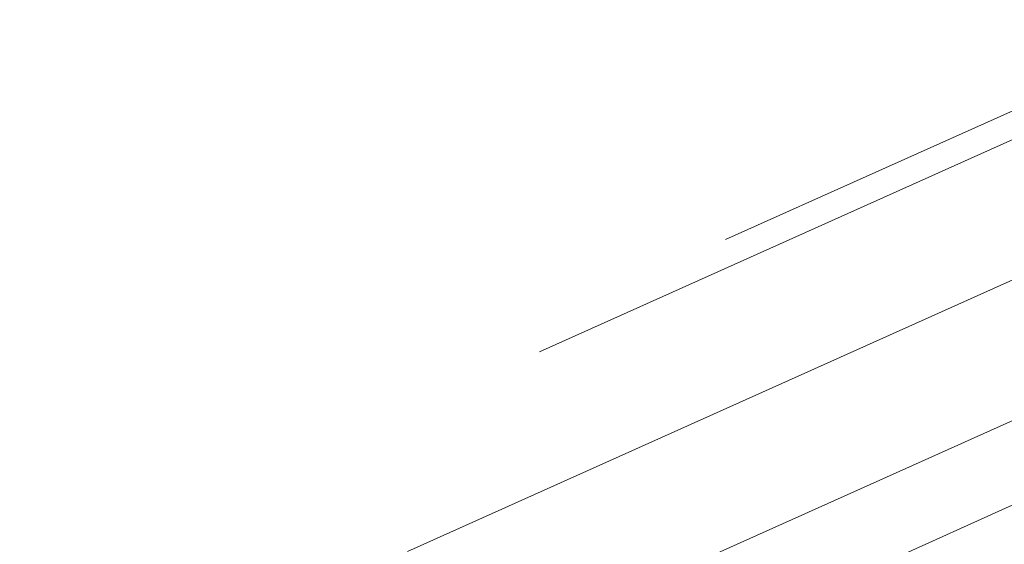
# Model space of a CAD drawing. Extents: x 1620708 to 2082925, y 607056 to 634194.
# Tile 234 of 256: x 1620943.0862 to 1620943.2597, y 607379.3402 to 607379.4327. Entities that reach past the tile are written whole.
import ezdxf

# ---------------------------------------------------------------- set-up
doc = ezdxf.new("R2010")
doc.units = 0
doc.header["$MEASUREMENT"] = 0
for name, pattern in [('bexisting', [0.125, 0.0625, -0.0625]), ('DGN Style 1', [0.16325034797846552, 0.0002716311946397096, -0.1629787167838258]), ('HIDDEN2', [0.1875, 0.125, -0.0625])]:
    doc.linetypes.add(name, pattern=pattern)
for name, color, linetype, lineweight in [('BR_X_Sub_Object', 6, 'bexisting', 13), ('DT_X_Contour_Major', 1, 'HIDDEN2', 9), ('RD_X_Wall', 120, 'DGN Style 1', 0)]:
    doc.layers.add(name, color=color, linetype=linetype, lineweight=lineweight)
doc.layers.add('DT_X_Contour_Minor', color=1, linetype='HIDDEN2', lineweight=9, transparency=0.5)

msp = doc.modelspace()

# ---------------------------------------------------------------- linework, layer by layer
at = {"layer": 'BR_X_Sub_Object'}
msp.add_line((1620991.962140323, 607401.3098579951), (1620913.926995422, 607366.1182845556), dxfattribs=at)
at = {"layer": 'DT_X_Contour_Major', "elevation": 1055, "flags": 128}
msp.add_lwpolyline([(1620858.917423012, 607340.8138794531), (1620860.117757, 607341.444533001), (1620864.61961, 607343.807282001), (1620866.099409, 607344.583963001), (1620867.162418, 607345.141944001), (1620867.808634, 607345.481225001), (1620868.03806, 607345.601806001), (1620868.09414, 607345.631756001), (1620868.350543, 607345.7875380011), (1620869.077689, 607346.2324220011), (1620870.27558, 607346.966408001), (1620871.944215, 607347.989496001), (1620877.021569, 607351.1032010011), (1620878.832961, 607352.202623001), (1620880.459122, 607353.1656120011), (1620881.900052, 607353.9921680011), (1620883.155751, 607354.6822910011), (1620886.257308, 607356.340707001), (1620887.295029, 607356.897361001), (1620888.082025, 607357.3235130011), (1620888.618296, 607357.619161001), (1620888.903841, 607357.784306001), (1620889.330994, 607358.0506880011), (1620889.601961, 607358.2407770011), (1620890.094497, 607358.611256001), (1620890.808601, 607359.1621260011), (1620891.744273, 607359.893387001), (1620894.534824, 607362.0839380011), (1620895.605733, 607362.946411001), (1620896.725545, 607363.8909170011), (1620897.894261, 607364.917457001), (1620899.111881, 607366.0260300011), (1620902.424073, 607369.091603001), (1620903.569917, 607370.1010060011), (1620904.523304, 607370.8300380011), (1620905.284235, 607371.278697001), (1620905.85271, 607371.4469840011), (1620907.112034, 607371.521920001), (1620907.598378, 607371.6110600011), (1620908.112917, 607371.822279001), (1620908.655651, 607372.155575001), (1620909.22658, 607372.610950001), (1620910.786649, 607373.988054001), (1620911.367375, 607374.321608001), (1620911.939498, 607374.289441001), (1620912.50302, 607373.891554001), (1620913.05794, 607373.127946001), (1620914.526259, 607370.6040310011), (1620915.007371, 607369.775008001), (1620915.349469, 607369.180876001), (1620915.552553, 607368.821636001), (1620915.616623, 607368.697286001), (1620915.591251, 607368.665068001), (1620915.644214, 607368.678465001), (1620915.568637, 607368.555955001), (1620915.556142, 607368.530341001), (1620915.551046, 607368.506004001), (1620915.553349, 607368.4829430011), (1620915.563052, 607368.4611590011), (1620915.625598, 607368.362478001), (1620915.656793, 607368.2070760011), (1620915.669179, 607368.1598930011), (1620915.692971, 607368.084948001), (1620915.728167, 607367.9822380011), (1620915.774767, 607367.851765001), (1620916.018846, 607367.178108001), (1620916.069413, 607367.1844060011), (1620916.117541, 607367.203964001), (1620916.240253, 607367.259936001), (1620916.43755, 607367.352323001), (1620916.709431, 607367.4811250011), (1620917.533893, 607367.873151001), (1620917.802552, 607367.998212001), (1620917.990184, 607368.079375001), (1620918.096788, 607368.1166410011), (1620918.122364, 607368.1100100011), (1620918.082531, 607368.0337960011), (1620918.085562, 607368.016094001), (1620918.124528, 607368.020147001), (1620918.19943, 607368.045957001), (1620918.310268, 607368.093522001), (1620918.65375, 607368.249370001), (1620918.838856, 607368.3340890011), (1620919.136563, 607368.471358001), (1620919.546869, 607368.6611770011), (1620920.069776, 607368.9035460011), (1620921.614327, 607369.619933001), (1620922.134307, 607369.861287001), (1620922.535835, 607370.048061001), (1620922.81891, 607370.180253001), (1620922.983532, 607370.2578640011), (1620923.264588, 607370.392053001), (1620923.478646, 607370.490791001), (1620923.910026, 607370.6863640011), (1620924.55873, 607370.9787720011), (1620925.424757, 607371.3680150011), (1620928.023926, 607372.5351100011), (1620928.904901, 607372.9307310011), (1620929.598449, 607373.2422720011), (1620930.104571, 607373.4697330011), (1620930.423265, 607373.6131140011), (1620931.023216, 607373.883359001), (1620931.248463, 607373.984925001), (1620931.474239, 607374.086940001), (1620931.700545, 607374.189404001), (1620931.927381, 607374.292317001), (1620932.532982, 607374.5673510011), (1620933.103553, 607374.8245660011), (1620934.361064, 607375.389936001), (1620936.305516, 607376.263461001), (1620938.936907, 607377.445141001), (1620946.869872, 607381.0071590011), (1620949.511578, 607382.193157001), (1620951.486972, 607383.079636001), (1620952.796055, 607383.666597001), (1620953.438825, 607383.954040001), (1620954.264465, 607384.321197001), (1620954.903083, 607384.6067790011), (1620956.199705, 607385.188157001), (1620958.154333, 607386.0653320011), (1620960.766966, 607387.2383020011), (1620968.611326, 607390.760619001), (1620971.220417, 607391.931508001), (1620973.164419, 607392.802438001), (1620974.443332, 607393.373409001), (1620975.057156, 607393.6444210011), (1620975.807236, 607393.967175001), (1620976.079641, 607394.0843550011), (1620976.334294, 607394.1938310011), (1620976.571197, 607394.295604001), (1620976.79035, 607394.3896720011), (1620977.351088, 607394.630248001), (1620977.62163, 607394.751171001), (1620978.0127, 607394.933505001), (1620978.5243, 607395.1772510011), (1620979.156428, 607395.4824090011), (1620981.002809, 607396.3780460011), (1620981.612756, 607396.674260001), (1620982.05781, 607396.891173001), (1620982.337971, 607397.0287850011), (1620982.453239, 607397.087096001), (1620982.606407, 607397.1741810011), (1620982.605367, 607397.1773850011), (1620982.595279, 607397.201836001), (1620982.565464, 607397.273815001), (1620982.51592, 607397.3933220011), (1620982.446647, 607397.560358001), (1620982.077344, 607398.450756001), (1620981.753032, 607398.3382270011), (1620981.660059, 607398.3070920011), (1620981.520132, 607398.2619120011), (1620981.333249, 607398.2026880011), (1620981.099412, 607398.129419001), (1620979.898612, 607397.7547270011), (1620979.666177, 607398.1231090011), (1620979.605652, 607398.377023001), (1620979.523694, 607398.980886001), (1620979.420302, 607399.934700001), (1620979.295477, 607401.2384630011), (1620978.93403, 607405.181765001), (1620978.834478, 607406.514561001), (1620978.806906, 607407.555475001), (1620978.851315, 607408.3045060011), (1620978.967704, 607408.7616530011), (1620979.374049, 607409.5915360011), (1620979.514887, 607410.1123000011), (1620979.632642, 607411.0521820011), (1620979.727314, 607412.4111810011), (1620979.798904, 607414.1892970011), (1620979.959033, 607419.4897630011), (1620980.014408, 607421.235116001), (1620980.060435, 607422.495825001), (1620980.097116, 607423.271891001), (1620980.124449, 607423.5633130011), (1620980.184874, 607423.6942470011), (1620980.210111, 607423.765461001), (1620980.240506, 607423.880901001), (1620980.276059, 607424.0405680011), (1620980.316768, 607424.244461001), (1620980.432202, 607424.8471460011), (1620980.46584, 607425.083890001), (1620980.480179, 607425.342109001), (1620980.475218, 607425.621803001), (1620980.450958, 607425.922973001), (1620980.360533, 607426.754724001), (1620980.332177, 607427.030161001), (1620980.314927, 607427.2326600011), (1620980.308783, 607427.3622210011), (1620980.313745, 607427.4188430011), (1620980.341787, 607427.472585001), (1620980.350148, 607427.495659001), (1620980.354199, 607427.5245760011), (1620980.353939, 607427.559334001), (1620980.349369, 607427.5999350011), (1620980.331437, 607427.715994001), (1620980.321035, 607427.783319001), (1620980.303276, 607427.8982520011), (1620980.278162, 607428.0607930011), (1620980.245692, 607428.270940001), (1620980.077, 607429.3627130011), (1620979.916317, 607429.255415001), (1620979.819524, 607429.223673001), (1620979.59801, 607429.1744340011), (1620979.251774, 607429.1076960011), (1620978.780817, 607429.023461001), (1620976.292, 607428.5895320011), (1620976.229026, 607428.4841970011), (1620976.205574, 607428.460096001), (1620976.162206, 607428.432936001), (1620976.098922, 607428.402717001), (1620976.015723, 607428.3694390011), (1620975.767304, 607428.2766200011), (1620975.663159, 607428.233987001), (1620975.537036, 607428.1757020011), (1620975.388935, 607428.101765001), (1620975.218857, 607428.0121770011), (1620974.736013, 607427.7524040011), (1620974.553176, 607427.6404140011), (1620974.3668, 607427.499273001), (1620974.176885, 607427.328982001), (1620973.983429, 607427.129540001), (1620973.462829, 607426.558828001), (1620973.284033, 607426.3578970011), (1620973.138096, 607426.183138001), (1620973.025016, 607426.034551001), (1620972.944794, 607425.912136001), (1620972.647097, 607425.401934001), (1620971.859179, 607419.7638380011), (1620971.691992, 607418.567102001), (1620971.528109, 607417.393223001), (1620971.36753, 607416.242200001), (1620971.210255, 607415.114034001), (1620970.484016, 607409.902590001), (1620961.381302, 607413.0376460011), (1620959.594641, 607413.6873180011), (1620958.13582, 607414.2927370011), (1620957.00484, 607414.8539040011), (1620956.2017, 607415.370819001), (1620953.218676, 607417.6798350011), (1620947.914105, 607414.6818180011), (1620946.712586, 607413.9889490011), (1620945.381418, 607413.1952070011), (1620943.920599, 607412.300591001), (1620942.330131, 607411.3051020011), (1620937.916017, 607408.5159660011), (1620936.46746, 607407.6006640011), (1620935.432377, 607406.946612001), (1620934.810767, 607406.553808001), (1620934.602631, 607406.422253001), (1620934.598898, 607406.419773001), (1620934.59094, 607406.411476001), (1620934.569866, 607406.388445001), (1620934.535675, 607406.3506810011), (1620934.488369, 607406.298183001), (1620934.237, 607406.018815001), (1620933.916225, 607406.0065970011), (1620933.856124, 607406.0073720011), (1620933.813295, 607406.014934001), (1620933.787738, 607406.0292830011), (1620933.779453, 607406.0504180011), (1620933.78039, 607406.1158290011), (1620933.780486, 607406.137483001), (1620933.780071, 607406.153388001), (1620933.779144, 607406.1635450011), (1620933.777705, 607406.1679520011), (1620933.773187, 607406.172040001), (1620933.771833, 607406.1734720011), (1620933.771159, 607406.174701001), (1620933.771165, 607406.175727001), (1620933.77185, 607406.176551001), (1620933.774585, 607406.178476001), (1620933.775507, 607406.179135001), (1620933.77622, 607406.1796680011), (1620933.776725, 607406.1800740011), (1620933.777023, 607406.1803550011), (1620933.777537, 607406.1809350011), (1620933.786273, 607406.1846580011), (1620933.812092, 607406.195394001), (1620933.854997, 607406.2131420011), (1620933.914986, 607406.2379020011), (1620934.097737, 607406.313278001), (1620934.152561, 607406.385901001), (1620934.179968, 607406.5472350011), (1620934.17996, 607406.797282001), (1620934.152536, 607407.1360400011), (1620934.04285, 607408.1576800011), (1620933.999913, 607408.5712470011), (1620933.953365, 607409.0457170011), (1620933.903208, 607409.581091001), (1620933.84944, 607410.177369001), (1620933.701245, 607411.848649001), (1620933.649346, 607412.5256720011), (1620933.604795, 607413.303279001), (1620933.567594, 607414.181473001), (1620933.53774, 607415.160251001), (1620933.46793, 607417.904440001), (1620933.436771, 607418.8741010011), (1620933.395654, 607419.724942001), (1620933.344577, 607420.456962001), (1620933.283541, 607421.0701620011), (1620932.975471, 607423.6545130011), (1620932.863013, 607423.4949810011), (1620932.836748, 607423.467329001), (1620932.80615, 607423.4527450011), (1620932.771219, 607423.451228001), (1620932.731954, 607423.462778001), (1620932.538609, 607423.5471710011), (1620930.909189, 607427.3403120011), (1620930.588064, 607428.075086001), (1620930.323011, 607428.653774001), (1620930.114031, 607429.076378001), (1620929.961123, 607429.3428970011), (1620929.378388, 607430.2224520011), (1620928.379886, 607432.295194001), (1620928.038931, 607432.680084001), (1620927.443994, 607432.9464390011), (1620926.595077, 607433.0942590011), (1620925.492178, 607433.123542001), (1620922.212474, 607433.043583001), (1620921.111991, 607433.027240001), (1620920.270322, 607433.038182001), (1620919.687465, 607433.076408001), (1620919.363422, 607433.141919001), (1620918.84439, 607433.352994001), (1620918.651754, 607433.436492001), (1620918.463117, 607433.528679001), (1620918.278482, 607433.629556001), (1620918.097846, 607433.7391210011), (1620917.621486, 607434.042882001), (1620917.460884, 607434.1527260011), (1620917.33635, 607434.254435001), (1620917.247883, 607434.348012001), (1620917.195482, 607434.4334540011), (1620917.103838, 607434.650456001), (1620917.070641, 607434.7308640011), (1620917.039781, 607434.8093380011), (1620917.01126, 607434.8858770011), (1620916.985076, 607434.9604820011), (1620916.918371, 607435.156848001), (1620916.90696, 607435.311895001), (1620916.922757, 607435.6297600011), (1620916.965762, 607436.110445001), (1620917.035974, 607436.753948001), (1620917.259482, 607438.687048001), (1620917.31236, 607439.3211890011), (1620917.30336, 607439.773787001), (1620917.232484, 607440.044840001), (1620917.099731, 607440.1343510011), (1620916.66322, 607440.130987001), (1620916.465711, 607440.210095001), (1620916.200566, 607440.449943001), (1620915.867787, 607440.8505310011), (1620915.467372, 607441.411858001), (1620914.309418, 607443.1230510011), (1620913.849722, 607443.8078930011), (1620913.339097, 607444.579026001), (1620912.777543, 607445.4364500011), (1620912.165062, 607446.3801640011), (1620910.463873, 607449.0117890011), (1620909.884297, 607450.056049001), (1620909.42146, 607451.215111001), (1620909.075362, 607452.488974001), (1620908.846003, 607453.8776380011), (1620908.390031, 607457.7338130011), (1620908.173009, 607459.1284130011), (1620907.863923, 607460.420083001), (1620907.462772, 607461.608823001), (1620906.969556, 607462.694632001), (1620905.531561, 607465.4528830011), (1620904.941617, 607466.413158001), (1620904.250279, 607467.225294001), (1620903.457547, 607467.889292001), (1620902.563423, 607468.4051520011), (1620900.043899, 607469.583259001), (1620899.0346, 607469.903969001), (1620897.896347, 607469.982519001), (1620896.629138, 607469.818907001), (1620895.232974, 607469.413136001), (1620891.337931, 607468.0081970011), (1620890.09188, 607467.6263330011), (1620889.275007, 607467.534446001), (1620888.887312, 607467.732536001), (1620888.928797, 607468.2206020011), (1620889.61166, 607469.908749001), (1620889.893, 607470.6577650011), (1620890.224873, 607471.6387040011), (1620890.607278, 607472.8515670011), (1620891.040216, 607474.296353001), (1620893.178502, 607481.5798410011)], dxfattribs=at)
at = {"layer": 'DT_X_Contour_Minor', "transparency": 33554559, "flags": 128}
for points, elevation in [([(1620854.447885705, 607331.9067895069), (1620859.039228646, 607334.6548143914), (1620861.144872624, 607335.9172541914), (1620862.814398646, 607336.9229937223), (1620864.047806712, 607337.6720329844), (1620864.845096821, 607338.1643719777), (1620866.389713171, 607339.1350089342), (1620866.903957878, 607339.4575037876), (1620867.288229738, 607339.6970106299), (1620867.54252875, 607339.8535294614), (1620867.666854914, 607339.9270602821), (1620867.825094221, 607340.0124917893), (1620867.880796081, 607340.0427910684), (1620867.929222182, 607340.0696152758), (1620867.970372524, 607340.0929644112), (1620868.004247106, 607340.1128384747), (1620868.084878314, 607340.161202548), (1620868.17891065, 607340.2135796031), (1620868.400534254, 607340.3344377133), (1620868.749749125, 607340.5237768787), (1620869.226555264, 607340.7815970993), (1620870.668159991, 607341.560425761), (1620871.473645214, 607342.0298951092), (1620872.808897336, 607342.8541816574), (1620874.673916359, 607344.0332854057), (1620877.068702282, 607345.5672063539), (1620890.279318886, 607354.0674052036), (1620890.47742553, 607354.1926500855), (1620890.729391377, 607354.3481014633), (1620891.035216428, 607354.5337593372), (1620891.394900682, 607354.7496237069), (1620892.425870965, 607355.3655373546), (1620893.019732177, 607355.717725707), (1620894.028088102, 607356.3123555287), (1620895.450938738, 607357.1494268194), (1620897.288284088, 607358.2289395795), (1620902.740531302, 607361.430895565), (1620904.533347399, 607362.4852468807), (1620905.822610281, 607363.2468338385), (1620906.608319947, 607363.7156564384), (1620906.890476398, 607363.8917146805), (1620906.971489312, 607363.970850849), (1620907.000477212, 607364.0004842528), (1620907.026681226, 607364.0300323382), (1620907.050101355, 607364.0594951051), (1620907.070737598, 607364.0888725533), (1620907.122055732, 607364.1670986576), (1620907.226287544, 607364.2525589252), (1620907.50049438, 607364.4502701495), (1620907.944676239, 607364.7602323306), (1620908.558833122, 607365.1824454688), (1620910.423218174, 607366.4580151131), (1620911.056793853, 607366.8721493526), (1620911.559232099, 607367.1578748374), (1620911.930532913, 607367.3151915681), (1620912.170696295, 607367.3440995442), (1620912.985471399, 607367.1793830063), (1620913.184196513, 607366.9111192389), (1620913.230409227, 607366.8465376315), (1620913.283879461, 607366.7677629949), (1620913.344607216, 607366.6747953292), (1620913.412592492, 607366.5676346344), (1620913.603563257, 607366.262948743), (1620913.677838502, 607366.1688260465), (1620913.757436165, 607366.1149723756), (1620913.842356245, 607366.1013877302), (1620913.932598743, 607366.1280721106), (1620914.180341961, 607366.2529224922), (1620914.291429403, 607366.3087942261), (1620914.438884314, 607366.3827716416), (1620914.622706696, 607366.4748547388), (1620914.842896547, 607366.5850435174), (1620915.478559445, 607366.9030211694), (1620915.691624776, 607367.0079166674), (1620915.854073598, 607367.0841199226), (1620915.965905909, 607367.131630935), (1620916.027121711, 607367.1504497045), (1620916.122875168, 607367.1623767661), (1620916.184618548, 607367.1807093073), (1620916.298033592, 607367.2267616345), (1620916.463120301, 607367.3005337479), (1620916.679878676, 607367.4020256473), (1620917.326796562, 607367.7096304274), (1620917.5376014, 607367.8077600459), (1620917.6848275, 607367.871445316), (1620917.768474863, 607367.9006862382), (1620917.788543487, 607367.8954828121), (1620917.757288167, 607367.8356812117), (1620917.776012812, 607367.8292080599), (1620917.855628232, 607367.8546398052), (1620917.996134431, 607367.9119764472), (1620918.197531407, 607368.0012179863), (1620918.815777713, 607368.2817352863), (1620919.078807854, 607368.4016868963), (1620919.404213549, 607368.5511537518), (1620919.791994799, 607368.7301358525), (1620920.242151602, 607368.9386331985), (1620921.525737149, 607369.5339797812), (1620921.970779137, 607369.7407223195), (1620922.343215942, 607369.914439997), (1620922.643047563, 607370.055132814), (1620922.870274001, 607370.1628007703), (1620923.379404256, 607370.4058821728), (1620923.650707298, 607370.532451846), (1620924.082768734, 607370.7298498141), (1620924.675588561, 607370.9980760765), (1620925.429166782, 607371.3371306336), (1620927.653053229, 607372.3357138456), (1620928.433910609, 607372.6864117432), (1620929.108567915, 607372.9895680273), (1620929.677025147, 607373.245182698), (1620930.139282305, 607373.4532557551), (1620931.230367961, 607373.9447284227), (1620931.64000681, 607374.1294390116), (1620932.050609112, 607374.3149662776), (1620932.46217487, 607374.5013102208), (1620932.874704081, 607374.6884708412), (1620933.976066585, 607375.1886547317), (1620934.663342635, 607375.4991076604), (1620935.899148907, 607376.055328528), (1620937.683485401, 607376.8573173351), (1620940.016352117, 607377.9050740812), (1620946.968703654, 607381.0267826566), (1620949.321181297, 607382.0827720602), (1620951.164350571, 607382.9094588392), (1620952.498211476, 607383.506842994), (1620953.322764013, 607383.8749245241), (1620954.842492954, 607384.5507384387), (1620955.657660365, 607384.9146092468), (1620956.963365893, 607385.4993612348), (1620958.759609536, 607386.304994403), (1620961.046391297, 607387.3315087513), (1620967.798526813, 607390.3633885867), (1620970.079607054, 607391.386423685), (1620971.858746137, 607392.1816191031), (1620973.135944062, 607392.7489748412), (1620973.911200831, 607393.0884908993), (1620975.309297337, 607393.6900808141), (1620975.817040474, 607393.9084970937), (1620976.291697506, 607394.1125534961), (1620976.733268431, 607394.3022500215), (1620977.141753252, 607394.47758667), (1620978.186931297, 607394.9260045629), (1620978.594202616, 607395.1043429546), (1620979.032133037, 607395.30304471), (1620979.500722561, 607395.522109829), (1620979.999971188, 607395.7615383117), (1620981.372179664, 607396.4271654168), (1620981.825499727, 607396.6473164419), (1620982.15630356, 607396.8085491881), (1620982.364591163, 607396.9108636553), (1620982.450362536, 607396.9542598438), (1620982.515731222, 607396.9914253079), (1620982.567828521, 607397.0159820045), (1620982.6750939, 607397.0617779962), (1620982.837527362, 607397.1288132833), (1620983.055128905, 607397.2170878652), (1620983.708957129, 607397.480805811), (1620983.94126574, 607397.5734551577), (1620984.147820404, 607397.653614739), (1620984.328621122, 607397.7212845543), (1620984.483667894, 607397.7764646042), (1620984.862787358, 607397.9069583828), (1620984.984082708, 607397.9514317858), (1620985.063629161, 607397.986981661), (1620985.101426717, 607398.0136080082), (1620985.097475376, 607398.0313108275), (1620984.98162169, 607398.0931024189), (1620984.603849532, 607398.9078142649), (1620984.531382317, 607399.0637447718), (1620984.475883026, 607399.182374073), (1620984.437351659, 607399.2637021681), (1620984.415788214, 607399.3077290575), (1620984.354750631, 607399.4261517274), (1620984.324059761, 607399.5369024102), (1620984.315624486, 607399.5564218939), (1620984.303471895, 607399.5675157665), (1620984.287601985, 607399.570184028), (1620984.268014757, 607399.5644266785), (1620984.210825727, 607399.5378395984), (1620984.189406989, 607399.5282877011), (1620984.168042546, 607399.5195723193), (1620984.1467324, 607399.511693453), (1620984.12547655, 607399.5046511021), (1620984.026409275, 607399.4737386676), (1620982.880313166, 607401.2901613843), (1620982.659810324, 607401.6919425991), (1620982.489485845, 607402.1188193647), (1620982.36933973, 607402.5707916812), (1620982.299371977, 607403.0478595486), (1620982.179695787, 607404.3535012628), (1620982.17710078, 607404.8568141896), (1620982.259072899, 607405.3875216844), (1620982.425612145, 607405.9456237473), (1620982.676718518, 607406.5311203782), (1620984.045871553, 607409.3273586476), (1620984.408770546, 607410.1114571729), (1620984.546040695, 607410.3081700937), (1620984.802323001, 607410.5622666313), (1620985.177617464, 607410.8737467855), (1620985.671924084, 607411.2426105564), (1620988.256383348, 607413.0978699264), (1620988.427170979, 607413.8550014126), (1620988.491006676, 607414.0335202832), (1620988.609319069, 607414.244591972), (1620988.782108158, 607414.4882164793), (1620989.009373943, 607414.7643938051), (1620989.688051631, 607415.5442704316), (1620989.916994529, 607415.8086802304), (1620990.094814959, 607416.0170021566), (1620990.22151292, 607416.1692362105), (1620990.297088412, 607416.2653823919), (1620990.430459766, 607416.446988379), (1620990.487148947, 607416.699926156), (1620990.557187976, 607417.3225349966), (1620990.640576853, 607418.3148149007), (1620990.737315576, 607419.6767658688), (1620991.013085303, 607423.8015298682), (1620991.10245007, 607425.1622307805), (1620991.163717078, 607426.1507605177), (1620991.196886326, 607426.7671190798), (1620991.201957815, 607427.011306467), (1620991.178018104, 607427.166244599), (1620991.146177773, 607427.3723156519), (1620991.068611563, 607427.874325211), (1620990.945319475, 607428.6722732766), (1620990.776301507, 607429.7661598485), (1620990.264619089, 607433.0777753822), (1620990.018554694, 607434.459123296), (1620989.66412332, 607436.1194553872), (1620989.20132497, 607438.0587716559), (1620988.630159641, 607440.2770721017), (1620986.962562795, 607446.5645188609), (1620986.390006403, 607448.8630734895), (1620985.923034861, 607451.0431523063), (1620985.561648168, 607453.1047553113), (1620985.305846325, 607455.0478825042), (1620984.358469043, 607463.8393658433), (1620982.850451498, 607462.969169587), (1620982.531308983, 607462.786320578), (1620982.220174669, 607462.6107148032), (1620981.917048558, 607462.4423522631), (1620981.621930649, 607462.2812329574), (1620980.263399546, 607461.5462437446), (1620980.124878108, 607461.4951174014), (1620980.033865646, 607461.3524370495), (1620979.820194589, 607460.9463072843), (1620979.483864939, 607460.2767281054), (1620979.024876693, 607459.343699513), (1620977.637363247, 607456.5043573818), (1620977.164249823, 607455.5513677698), (1620976.785544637, 607454.8219055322), (1620976.501247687, 607454.3159706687), (1620976.311358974, 607454.0335631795), (1620975.930866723, 607453.5785130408), (1620975.804289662, 607453.427297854), (1620975.709927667, 607453.3149398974), (1620975.64778074, 607453.2414391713), (1620975.617848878, 607453.2067956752), (1620975.553335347, 607453.1357928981), (1620975.394444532, 607454.3025150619), (1620975.364226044, 607454.5198048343), (1620975.341666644, 607454.671650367), (1620975.32676633, 607454.7580516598), (1620975.319525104, 607454.779008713), (1620975.30360392, 607454.7241050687), (1620974.952912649, 607455.0331844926), (1620974.573362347, 607455.3175056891), (1620973.585007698, 607456.0380066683), (1620971.987848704, 607457.1946874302), (1620969.781885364, 607458.7875479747), (1620958.066846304, 607467.238650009), (1620955.194940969, 607465.911274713), (1620954.378247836, 607465.5065082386), (1620953.158985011, 607464.8610839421), (1620951.537152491, 607463.9750018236), (1620949.512750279, 607462.8482618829), (1620939.12621067, 607457.028607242), (1620938.734125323, 607463.0150861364), (1620938.660546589, 607464.1385087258), (1620938.607846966, 607464.9431426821), (1620938.576026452, 607465.4289880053), (1620938.565085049, 607465.5960446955), (1620938.56274309, 607465.631802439), (1620938.546359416, 607465.7209767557), (1620938.510579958, 607465.7769317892), (1620938.410263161, 607465.9065793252), (1620938.245409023, 607466.1099193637), (1620938.016017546, 607466.3869519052), (1620936.794936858, 607467.8517196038), (1620934.433225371, 607467.2524862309), (1620933.984807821, 607467.145726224), (1620933.651717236, 607467.0822605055), (1620933.433953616, 607467.0620890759), (1620933.331516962, 607467.085211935), (1620933.122575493, 607467.2941386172), (1620932.519496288, 607467.5911252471), (1620932.403643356, 607467.6677329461), (1620932.314547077, 607467.7702760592), (1620932.252207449, 607467.8987545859), (1620932.216624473, 607468.0531685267), (1620932.157412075, 607468.4995195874), (1620932.135730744, 607468.6517529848), (1620932.115096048, 607468.7736898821), (1620932.095507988, 607468.8653302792), (1620932.076966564, 607468.9266741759), (1620931.992882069, 607469.1422538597), (1620931.815527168, 607470.9372348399), (1620931.785333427, 607471.2869879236), (1620931.770761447, 607471.5669696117), (1620931.771811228, 607471.7771799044), (1620931.788482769, 607471.9176188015), (1620931.902734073, 607472.4102003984), (1620930.234963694, 607474.8079823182), (1620929.837783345, 607475.4338490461), (1620929.361001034, 607476.2838284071), (1620928.80461676, 607477.3579204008), (1620928.168630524, 607478.6561250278), (1620926.366531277, 607482.4168208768), (1620925.718860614, 607483.6375897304), (1620925.127423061, 607484.4793744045), (1620924.592218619, 607484.9421748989), (1620924.113247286, 607485.025991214), (1620922.91096788, 607484.7441891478), (1620922.482078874, 607484.699481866), (1620922.097121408, 607484.7767115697), (1620921.756095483, 607484.975878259), (1620921.4590011, 607485.2969819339), (1620920.725324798, 607486.315841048), (1620920.428187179, 607486.6765263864), (1620920.087031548, 607486.9944380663), (1620919.701857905, 607487.2695760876), (1620919.272666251, 607487.5019404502), (1620918.06946449, 607488.0645472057), (1620917.580861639, 607488.2930136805), (1620917.017454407, 607488.5564580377), (1620916.379242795, 607488.8548802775), (1620915.666226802, 607489.1882804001), (1620913.665111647, 607490.1239845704), (1620912.965087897, 607490.415355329), (1620912.365853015, 607490.5876894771), (1620911.867407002, 607490.6409870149), (1620911.469749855, 607490.5752479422), (1620910.543715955, 607490.2412282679), (1620910.313156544, 607490.312826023), (1620910.316003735, 607490.7781340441), (1620910.55225753, 607491.6371523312), (1620911.021917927, 607492.8898808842), (1620912.585554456, 607496.7554373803), (1620913.229773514, 607498.4705525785), (1620913.989703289, 607500.7167308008), (1620914.865343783, 607503.4939720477), (1620915.856694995, 607506.8022763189), (1620920.752992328, 607523.4801766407)], 1054.000000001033), ([(1620953.554887, 607384.0331560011), (1620953.093898, 607383.826352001), (1620951.809594, 607383.249814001), (1620949.701975, 607382.303541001), (1620937.857462, 607376.985207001), (1620934.927546, 607375.6696050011), (1620932.82298, 607374.724544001), (1620931.543764, 607374.150025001), (1620931.089898, 607373.946048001), (1620930.980057, 607373.8961630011), (1620930.938915, 607373.877498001), (1620930.856919, 607373.8404100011), (1620930.707249, 607373.772973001), (1620930.532116, 607373.694283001), (1620929.375891, 607373.175050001), (1620925.420347, 607371.3989000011), (1620924.441871, 607370.959468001), (1620923.737284, 607370.642878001), (1620923.306584, 607370.449130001), (1620923.149772, 607370.378223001), (1620923.09679, 607370.352928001), (1620922.994772, 607370.305373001), (1620922.728454, 607370.1816810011), (1620922.297835, 607369.981852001), (1620921.702916, 607369.705886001), (1620919.8974, 607368.8684600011), (1620919.301743, 607368.592218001), (1620918.868912, 607368.391561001), (1620918.598905, 607368.266490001), (1620918.491723, 607368.217005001), (1620918.423005, 607368.1858260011), (1620918.400847, 607368.1763410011), (1620918.385912, 607368.171274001), (1620918.378199, 607368.170622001), (1620918.37771, 607368.1743870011), (1620918.392279, 607368.202263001), (1620917.999635, 607368.8996930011), (1620917.924401, 607369.034125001), (1620917.866973, 607369.1385210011), (1620917.827353, 607369.2128820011), (1620917.805539, 607369.257207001), (1620917.745292, 607369.3939750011), (1620917.524592, 607369.3260220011), (1620917.490889, 607369.3166790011), (1620917.484368, 607369.317774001), (1620917.505029, 607369.3293080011), (1620917.55287, 607369.3512790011), (1620917.71669, 607369.423785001), (1620917.849416, 607369.4831090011), (1620918.12473, 607369.606700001), (1620918.542632, 607369.794558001), (1620919.103122, 607370.0466840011), (1620920.78788, 607370.8047100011), (1620921.350086, 607371.0617300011), (1620921.773136, 607371.264270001), (1620922.057031, 607371.412329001), (1620922.201769, 607371.5059090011), (1620922.402198, 607371.682815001), (1620922.473188, 607371.745970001), (1620922.535836, 607371.8027550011), (1620922.590143, 607371.8531700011), (1620922.636107, 607371.8972160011), (1620922.831145, 607372.0879000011), (1620922.397687, 607371.890834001), (1620922.795227, 607372.4094350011), (1620922.873553, 607372.5227530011), (1620922.938155, 607372.640448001), (1620922.989035, 607372.762521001), (1620923.026191, 607372.888971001), (1620923.106977, 607373.2320090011), (1620923.134453, 607373.3763050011), (1620923.156293, 607373.551915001), (1620923.172496, 607373.758838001), (1620923.183063, 607373.997075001), (1620923.203725, 607374.6741250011), (1620923.228739, 607374.9460850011), (1620923.288284, 607375.2541770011), (1620923.38236, 607375.5984000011), (1620923.510968, 607375.9787560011), (1620924.191708, 607377.838059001), (1620927.722825, 607379.847235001), (1620928.401025, 607380.1244520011), (1620928.922288, 607380.0950260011), (1620929.286614, 607379.758958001), (1620929.494003, 607379.116248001), (1620929.837793, 607376.993499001), (1620929.954929, 607376.294412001), (1620930.048495, 607375.789216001), (1620930.11849, 607375.4779100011), (1620930.164915, 607375.3604930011), (1620930.257287, 607375.305903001), (1620930.287465, 607375.286734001), (1620930.30872, 607375.270169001), (1620930.321052, 607375.2562100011), (1620930.324462, 607375.2448560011), (1620930.321657, 607375.2180510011), (1620930.555825, 607375.313768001), (1620931.260432, 607375.621025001), (1620932.435479, 607376.1398210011), (1620934.080966, 607376.8701560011), (1620939.096184, 607379.0997670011), (1620940.770781, 607379.899153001), (1620942.033158, 607380.6251020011), (1620942.883315, 607381.2776130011), (1620943.321253, 607381.8566870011), (1620943.939459, 607383.3029680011), (1620944.187423, 607383.7433550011), (1620944.46766, 607383.9798070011), (1620944.780169, 607384.012322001), (1620945.124952, 607383.8409010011), (1620946.087402, 607383.111865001), (1620946.760254, 607383.033880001), (1620948.056974, 607383.346700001), (1620949.977561, 607384.050326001), (1620952.522015, 607385.1447580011), (1620960.139047, 607388.584318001), (1620962.693603, 607389.737811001), (1620964.644494, 607390.618621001), (1620965.991721, 607391.2267490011), (1620966.735284, 607391.562193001), (1620967.913232, 607392.093133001), (1620968.306657, 607392.2712380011), (1620968.603469, 607392.407347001), (1620968.803668, 607392.501462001), (1620968.907255, 607392.5535810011), (1620969.054669, 607392.636571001), (1620969.16283, 607392.691179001), (1620969.376752, 607392.792761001), (1620969.696436, 607392.941317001), (1620970.121881, 607393.136846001), (1620971.397417, 607393.720888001), (1620971.874637, 607393.9389870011), (1620972.349647, 607394.155255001), (1620972.822446, 607394.369690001), (1620973.293035, 607394.5822930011), (1620974.54499, 607395.1467920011), (1620974.967076, 607395.3411250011), (1620975.294366, 607395.5007520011), (1620975.52686, 607395.625671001), (1620975.664559, 607395.715883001), (1620975.905362, 607395.9101720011), (1620975.990241, 607395.972250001), (1620976.064277, 607396.012769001), (1620976.127469, 607396.0317290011), (1620976.179818, 607396.0291290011), (1620976.304956, 607395.993449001), (1620976.350889, 607395.983404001), (1620976.394835, 607395.980029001), (1620976.436792, 607395.9833240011), (1620976.476762, 607395.993289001), (1620976.580698, 607396.028756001), (1620976.706512, 607396.080917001), (1620977.006003, 607396.210798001), (1620977.479169, 607396.418400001), (1620978.126011, 607396.703722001), (1620980.082492, 607397.5682090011), (1620980.733017, 607397.8548370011), (1620981.217231, 607398.0663560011), (1620981.535134, 607398.202766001), (1620981.686726, 607398.2640670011), (1620982.006099, 607398.3748810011), (1620982.046694, 607398.2770050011), (1620982.06067, 607398.2390590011), (1620982.0852, 607398.167167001), (1620982.120282, 607398.0613300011), (1620982.165919, 607397.921548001), (1620982.403514, 607397.1900260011), (1620982.382752, 607397.1782220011), (1620982.270084, 607397.123244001), (1620981.940975, 607396.963369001), (1620981.395427, 607396.698597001), (1620980.633439, 607396.3289270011), (1620978.312885, 607395.2032800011), (1620977.547877, 607394.8323920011), (1620976.993268, 607394.563965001), (1620976.649057, 607394.397998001), (1620976.515245, 607394.3344920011), (1620976.438946, 607394.301757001), (1620976.409126, 607394.2889580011), (1620976.376891, 607394.2751100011), (1620976.342241, 607394.260213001), (1620976.305175, 607394.244269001), (1620976.203112, 607394.2003520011), (1620975.75072, 607393.997844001), (1620974.470092, 607393.423257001), (1620972.361227, 607392.476592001), (1620969.424126, 607391.157849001), (1620960.48754, 607387.1450960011), (1620957.549057, 607385.825669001), (1620955.436045, 607384.876953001), (1620954.148505, 607384.298949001), (1620953.686438, 607384.091656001), (1620953.554887, 607384.0331560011)], 1056)]:
    msp.add_lwpolyline(points, dxfattribs=dict(at, elevation=elevation))
at = {"layer": 'RD_X_Wall', "flags": 128}
msp.add_lwpolyline([(1620923.229400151, 607371.8728107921), (1620976.348500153, 607395.87661079), (1620981.997300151, 607398.3655107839), (1620982.080400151, 607398.454010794), (1620984.111900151, 607399.4013107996), (1620984.391500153, 607399.4299107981), (1620986.283900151, 607400.3249107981), (1620986.401600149, 607400.3972107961), (1620988.304200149, 607401.2154107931), (1620988.889100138, 607400.00711079), (1620987.083100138, 607399.156210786), (1620986.87920015, 607399.0886107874), (1620985.003400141, 607398.0977107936), (1620984.793100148, 607398.0532107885), (1620982.60730015, 607397.17411079), (1620982.371700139, 607397.192510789), (1620976.383600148, 607394.287910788), (1620923.123100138, 607370.375010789)], dxfattribs=at)

doc.saveas('drawing.dxf')
